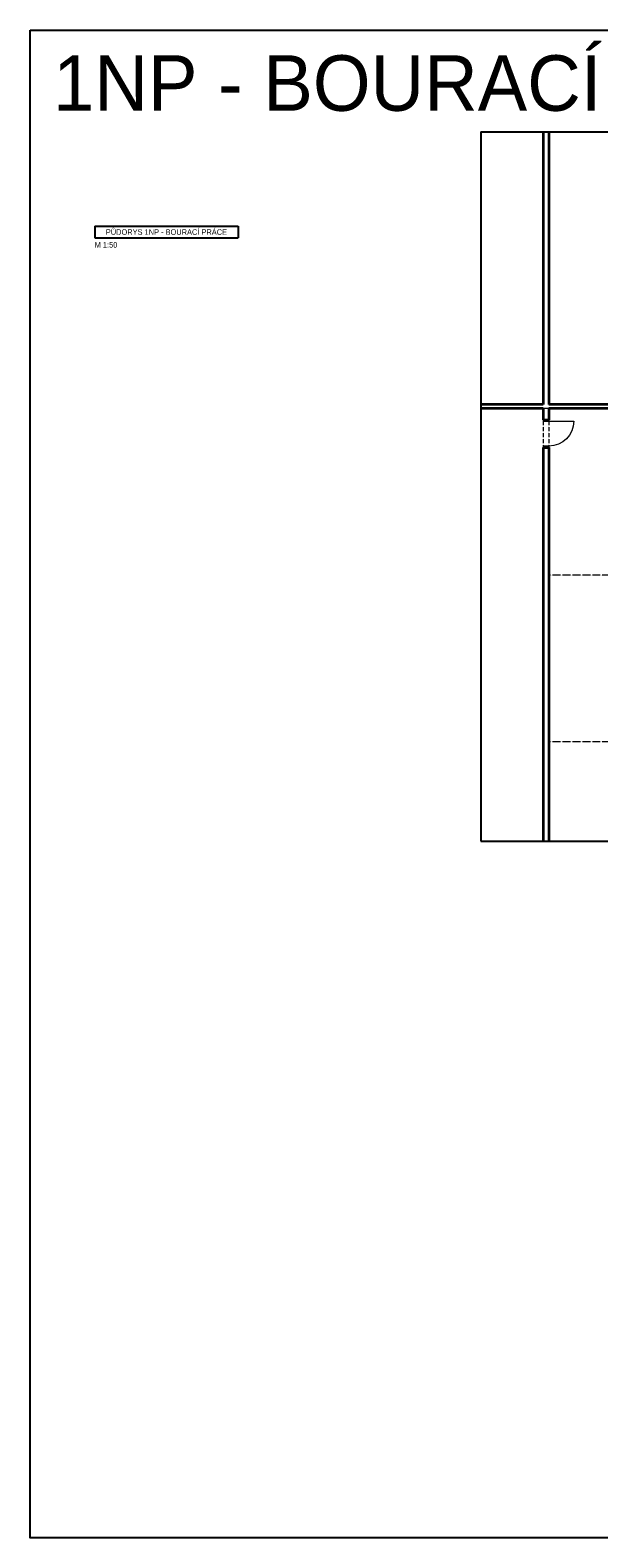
# Model space of a CAD drawing. Header units: millimetres. Extents: x -291499 to 405099, y -171163 to 417446.
# Tile 36 of 256: x -121317 to -100814, y 23312 to 77606. Entities that reach past the tile are written whole.
import ezdxf
from ezdxf import colors
from ezdxf.entities.mleader import LeaderData, LeaderLine
from ezdxf.math import Vec2, Vec3

# ---------------------------------------------------------------- set-up
doc = ezdxf.new("R2010")
doc.units = ezdxf.units.MM
doc.header["$LTSCALE"] = 12
doc.linetypes.add('ACAD_ISO04W100', pattern=[30, 24, -3, 0, -3])
doc.linetypes.add('ACAD_ISO10W100', pattern=[18, 12, -3, 0, -3])
for name, color, linetype, lineweight in [('koty', 6, 'Continuous', 9), ('text', 6, 'Continuous', 9), ('tlusta', 7, 'Continuous', 15), ('velmi_tlusta', 4, 'Continuous', 35)]:
    doc.layers.add(name, color=color, linetype=linetype, lineweight=lineweight)
doc.layers.add('netisk', color=30, linetype='Continuous', plot=False)
doc.styles.add('laplan', font='txt', dxfattribs={"height": 2})
doc.styles.add('laplan N', font='txt')

# ---------------------------------------------------------------- blocks, each defined once
blk = doc.blocks.new('*T1216')
at = {"layer": 'text', "color": 0, "lineweight": -2, "transparency": 16777216}
for p, q in [((0, 0), (5175, 0)), ((0, 0), (0, -417)), ((5175, 0), (5175, -417)), ((0, -417), (5175, -417))]:
    blk.add_line(p, q, dxfattribs=at)
at = {"layer": 'text', "transparency": 16777216, "insert": (2587, -208), "char_height": 200, "width": 5024.57, "attachment_point": 5, "style": 'laplan N'}
blk.add_mtext('PŮDORYS 1NP - BOURACÍ PRÁCE', dxfattribs=at)
blk = doc.blocks.new('A$C9cf57bbc')
at = {"layer": 'tlusta', "linetype": 'ByBlock'}
for p, q in [((0, 1100), (50, 1100)), ((50, 1100), (50, 900)), ((950, 900), (950, 1100)), ((950, 1100), (1000, 1100)), ((0, 900), (50, 900)), ((50, 900), (50, 0)), ((950, 900), (1000, 900))]:
    blk.add_line(p, q, dxfattribs=at)
at = {"layer": 'tlusta', "linetype": 'ACAD_ISO10W100'}
for p, q in [((50, 1100), (950, 1100)), ((50, 900), (950, 900))]:
    blk.add_line(p, q, dxfattribs=at)
at = {"layer": 'tlusta', "linetype": 'ByBlock'}
blk.add_arc((50, 900), 900, 270, 0, dxfattribs=at)
blk = doc.blocks.new('_DotSmall')
at = {"color": 0, "linetype": 'ByBlock', "const_width": 0.5}
blk.add_lwpolyline([(-0.0625, 0, 1), (0.0625, 0, 1)], format="xyb", close=True, dxfattribs=at)

msp = doc.modelspace()

# ---------------------------------------------------------------- linework, layer by layer
at = {"layer": 'netisk'}
for p, q in [((-105073.4, 73946.6), (-105073.4, 48395.8)), ((-105073.4, 73946.6), (-63297.9, 73946.6)), ((-105073.4, 48395.8), (-100223.7, 48395.8))]:
    msp.add_line(p, q, dxfattribs=at)
msp.add_lwpolyline([(-121317.2, 77605.6), (-22987.6, 77605.6), (-22987.6, 23312), (-121317.2, 23312)], close=True, dxfattribs=at)
at = {"layer": 'tlusta', "linetype": 'ACAD_ISO04W100'}
for p, q in [((-98219.5, 63977.9), (-105073.4, 63977.9)), ((-93919.5, 57977.9), (-102619.5, 57977.9)), ((-93919.5, 51977.9), (-102619.5, 51977.9))]:
    msp.add_line(p, q, dxfattribs=at)
at = {"layer": 'velmi_tlusta'}
for p, q in [((-102819.5, 73946.6), (-102819.5, 64127.9)), ((-102619.5, 73946.6), (-102619.5, 64127.9)), ((-102819.5, 64127.9), (-105073.4, 64127.9)), ((-98219.5, 64127.9), (-102619.5, 64127.9)), ((-102819.5, 63977.9), (-105073.4, 63977.9)), ((-102819.5, 63977.9), (-102819.5, 63577.9)), ((-102819.5, 63577.9), (-102619.5, 63577.9)), ((-102619.5, 63977.9), (-102619.5, 63577.9)), ((-98219.5, 63977.9), (-102619.5, 63977.9)), ((-102819.5, 62577.9), (-102819.5, 48395.8)), ((-102819.5, 62577.9), (-102619.5, 62577.9)), ((-102619.5, 62577.9), (-102619.5, 48395.8))]:
    msp.add_line(p, q, dxfattribs=at)

# ---------------------------------------------------------------- block references
msp.add_blockref('*T1216', (-118990.1, 70542.1))
at = {"layer": 'koty', "xscale": -1, "rotation": 90}
msp.add_blockref('A$C9cf57bbc', (-101719.5, 63577.9), dxfattribs=at)

# ---------------------------------------------------------------- texts
at = {"layer": 'netisk', "insert": (-120487, 76700.5), "char_height": 2000, "attachment_point": 1, "style": 'laplan N'}
msp.add_mtext_dynamic_manual_height_columns('1NP - BOURACÍ PRÁCE', width=44352.211, gutter_width=500, heights=[0], dxfattribs=at)
at = {"layer": 'text', "insert": (-118990.4, 69974.1), "char_height": 200, "attachment_point": 1, "style": 'laplan N'}
msp.add_mtext_dynamic_manual_height_columns('M 1:50', width=5545.815, gutter_width=500, heights=[0], dxfattribs=at)

# ---------------------------------------------------------------- leaders
at = {"layer": 'text'}
ml = msp.add_multileader_mtext('Standard', dxfattribs=at)
ml.set_content('BETONOVÁ ZÁKLADOVÁ KONSTRUKCE PRO UMÍSTĚNÍ FILTRU', color=256, style='laplan')
ml.set_leader_properties()
ml.set_arrow_properties(name='DOTSMALL')
ml.build(insert=Vec2(0, 0))
ml.multileader.update_dxf_attribs({"dogleg_length": 2, "arrow_head_size": 150, "scale": 50})
ctx = ml.context
ctx.base_point, ctx.scale, ctx.char_height, ctx.arrow_head_size, ctx.landing_gap_size, ctx.plane_origin = Vec3(11286, 36981.1), 50, 100, 150, 100, Vec3(14427.8, 36619.6)
ctx.text_align_type = 2
notes = []
notes.append((ctx, [(0, (1, 1, 0), (14022.3, 36981.1), (-1, 0), 100, [(0, [(14715.8, 36559.6)], 0, [])])]))
ctx.mtext.insert, ctx.mtext.width, ctx.mtext.alignment, ctx.mtext.flow_direction = Vec3(13822.3, 37032.2), 2604.111, 3, 5
for ctx, leaders in notes:
    for number, flags, end, landing, length, lines in leaders:
        leader = LeaderData()
        leader.index, (leader.has_last_leader_line, leader.has_dogleg_vector, leader.attachment_direction) = number, flags
        leader.last_leader_point, leader.dogleg_vector, leader.dogleg_length = Vec3(end), Vec3(landing), length
        for number, points, colour, breaks in lines:
            line = LeaderLine()
            line.index, line.vertices, line.color, line.breaks = number, Vec3.list(points), colors.encode_raw_color(colour), breaks
            leader.lines.append(line)
        ctx.leaders.append(leader)

doc.saveas('drawing.dxf')
